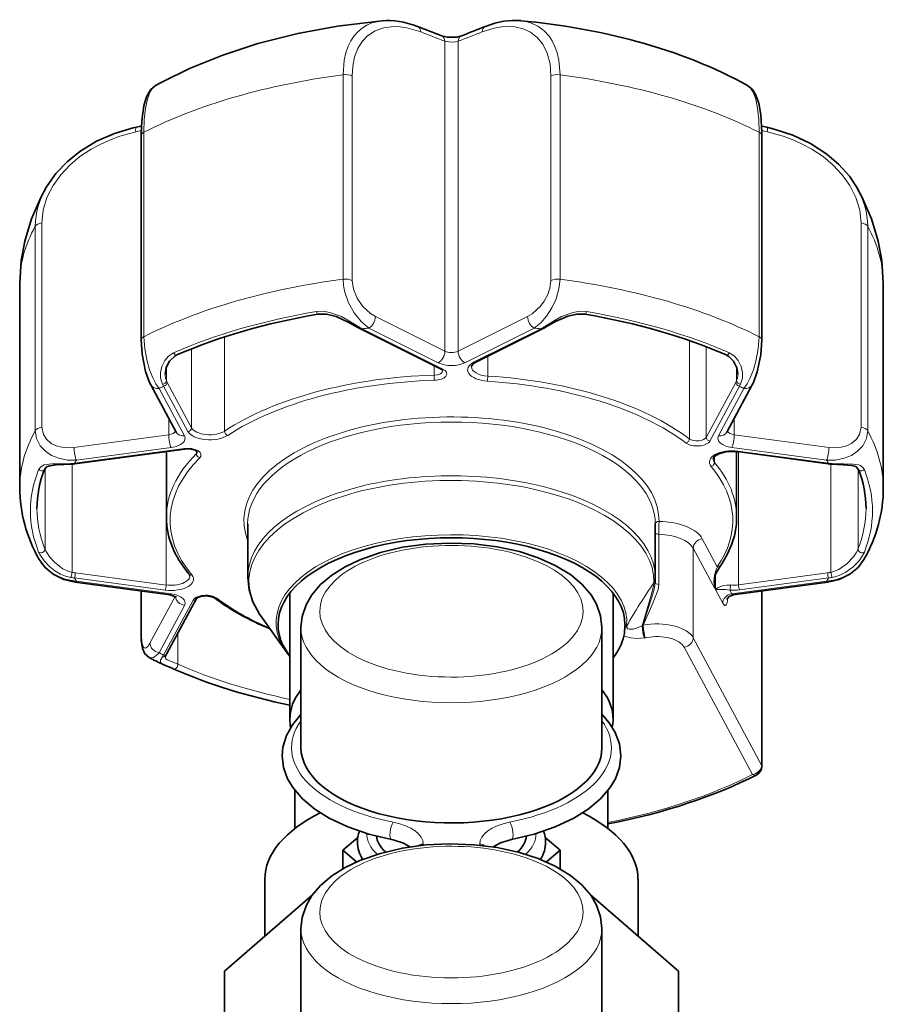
# Model space of a CAD drawing. Extents: x 1412 to 2174, y 162 to 935.
# Tile 8 of 10: x 1745 to 1837, y 831 to 935. Entities that reach past the tile are written whole.
import ezdxf

# ---------------------------------------------------------------- set-up
doc = ezdxf.new("R2010")
doc.units = 0

msp = doc.modelspace()

# ---------------------------------------------------------------- linework, layer by layer
at = {"color": 7, "lineweight": 13, "ltscale": 0.41217}
for p, q in [((1790.03, 900.12), (1790.03, 933.09)), ((1791.44, 900.12), (1791.44, 933.09))]:
    msp.add_line(p, q, dxfattribs=at)
at = {"color": 7, "lineweight": 13, "ltscale": 0.271864}
for p, q in [((1779.2, 907.78), (1779.2, 929.53)), ((1802.27, 929.53), (1802.27, 907.78)), ((1746.49, 913.43), (1746.49, 891.68)), ((1834.98, 913.43), (1834.98, 891.68))]:
    msp.add_line(p, q, dxfattribs=at)
at = {"color": 7, "lineweight": 13, "ltscale": 0.271866}
for p, q in [((1780.16, 907.65), (1780.16, 929.4)), ((1801.31, 929.4), (1801.31, 907.65)), ((1758.02, 901.67), (1758.02, 923.42)), ((1823.45, 901.67), (1823.45, 923.42)), ((1747.19, 913.78), (1747.19, 892.03)), ((1834.27, 913.78), (1834.27, 892.03))]:
    msp.add_line(p, q, dxfattribs=at)
at = {"color": 7, "lineweight": 35, "ltscale": 0.006921}
for p, q in [((1757.22, 923.95), (1757.76, 924.07)), ((1823.71, 924.07), (1824.25, 923.95))]:
    msp.add_line(p, q, dxfattribs=at)
at = {"color": 7, "lineweight": 35, "ltscale": 0.271864}
for p, q in [((1757.74, 901.32), (1757.74, 923.06)), ((1823.73, 901.32), (1823.73, 923.06))]:
    msp.add_line(p, q, dxfattribs=at)
at = {"color": 7, "lineweight": 35, "ltscale": 0.271866}
for p, q in [((1744.83, 885.56), (1744.83, 907.31)), ((1836.64, 885.56), (1836.64, 907.31))]:
    msp.add_line(p, q, dxfattribs=at)
at = {"color": 7, "lineweight": 13, "ltscale": 0.103099}
for p, q in [((1782.65, 903.81), (1790.03, 900.12)), ((1791.44, 900.12), (1798.82, 903.81)), ((1781.94, 902.59), (1789.32, 898.9)), ((1792.15, 898.9), (1799.53, 902.59))]:
    msp.add_line(p, q, dxfattribs=at)
at = {"color": 7, "lineweight": 35, "ltscale": 0.119761}
msp.add_line((1781.07, 902.5), (1789.64, 898.21), dxfattribs=at)
at = {"color": 7, "lineweight": 13, "ltscale": 0.119764}
msp.add_line((1781.25, 902.51), (1789.82, 898.22), dxfattribs=at)
at = {"color": 7, "lineweight": 13, "ltscale": 0.09877}
msp.add_line((1800.22, 902.51), (1793.15, 898.98), dxfattribs=at)
at = {"color": 7, "lineweight": 35, "ltscale": 0.09877}
msp.add_line((1800.4, 902.5), (1793.33, 898.96), dxfattribs=at)
at = {"color": 7, "lineweight": 13, "ltscale": 0.125133}
msp.add_line((1766.62, 891.64), (1766.62, 901.65), dxfattribs=at)
at = {"color": 7, "lineweight": 13, "ltscale": 0.130515}
msp.add_line((1816.02, 890.81), (1816.02, 901.25), dxfattribs=at)
at = {"color": 7, "lineweight": 13, "ltscale": 0.10489}
msp.add_line((1763.1, 891.98), (1763.1, 900.37), dxfattribs=at)
at = {"color": 7, "lineweight": 13, "ltscale": 0.120421}
msp.add_line((1817.82, 890.96), (1817.82, 900.59), dxfattribs=at)
at = {"color": 7, "lineweight": 13, "ltscale": 0.02643}
msp.add_line((1794.59, 897.48), (1794.59, 899.6), dxfattribs=at)
at = {"color": 7, "lineweight": 13, "ltscale": 0.017972}
msp.add_line((1760.42, 896.99), (1760.42, 898.43), dxfattribs=at)
at = {"color": 7, "lineweight": 13, "ltscale": 0.012643}
msp.add_line((1788.89, 897.58), (1788.89, 898.59), dxfattribs=at)
at = {"color": 7, "lineweight": 13, "ltscale": 0.01817}
msp.add_line((1821.05, 896.99), (1821.05, 898.45), dxfattribs=at)
at = {"color": 7, "lineweight": 13, "ltscale": 0.002858}
for p, q in [((1760.01, 896.61), (1760.13, 896.41)), ((1821.46, 896.61), (1821.34, 896.41))]:
    msp.add_line(p, q, dxfattribs=at)
at = {"color": 7, "lineweight": 13, "ltscale": 0.002569}
for p, q in [((1760.42, 896.99), (1760.52, 896.81)), ((1821.05, 896.99), (1820.95, 896.81))]:
    msp.add_line(p, q, dxfattribs=at)
at = {"color": 7, "lineweight": 13, "ltscale": 0.068457}
for p, q in [((1763.1, 891.98), (1760.52, 896.81)), ((1762.72, 891.58), (1760.13, 896.41))]:
    msp.add_line(p, q, dxfattribs=at)
at = {"color": 7, "lineweight": 13, "ltscale": 0.083008}
for p, q in [((1817.82, 890.96), (1820.95, 896.81)), ((1763.27, 873.64), (1760.13, 867.79))]:
    msp.add_line(p, q, dxfattribs=at)
at = {"color": 7, "lineweight": 35, "ltscale": 0.071457}
for p, q in [((1758.77, 896.54), (1761.47, 891.51)), ((1822.7, 896.54), (1820, 891.51))]:
    msp.add_line(p, q, dxfattribs=at)
at = {"color": 7, "lineweight": 13, "ltscale": 0.071458}
for p, q in [((1759.65, 896.15), (1762.35, 891.11)), ((1821.82, 896.15), (1819.12, 891.11)), ((1759.65, 868.05), (1762.35, 873.09))]:
    msp.add_line(p, q, dxfattribs=at)
at = {"color": 7, "lineweight": 13, "ltscale": 0.083006}
msp.add_line((1818.2, 890.56), (1821.34, 896.41), dxfattribs=at)
at = {"color": 7, "lineweight": 13, "ltscale": 0.021832}
for p, q in [((1760.68, 891.24), (1760.68, 892.98)), ((1820.79, 891.24), (1820.79, 892.98))]:
    msp.add_line(p, q, dxfattribs=at)
at = {"color": 7, "lineweight": 13, "ltscale": 0.127093}
for p, q in [((1760.68, 891.24), (1750.6, 889.89)), ((1820.79, 891.24), (1830.87, 889.89))]:
    msp.add_line(p, q, dxfattribs=at)
at = {"color": 7, "lineweight": 13, "ltscale": 0.147635}
msp.add_line((1762.35, 889.77), (1750.64, 888.2), dxfattribs=at)
at = {"color": 7, "lineweight": 35, "ltscale": 0.147635}
msp.add_line((1762.4, 889.72), (1750.7, 888.15), dxfattribs=at)
at = {"color": 7, "lineweight": 13, "ltscale": 0.127094}
for p, q in [((1760.93, 889.89), (1750.86, 888.54)), ((1820.53, 889.89), (1830.61, 888.54)), ((1760.93, 874.31), (1750.86, 875.66)), ((1820.53, 874.31), (1830.61, 875.66))]:
    msp.add_line(p, q, dxfattribs=at)
at = {"color": 7, "lineweight": 13, "ltscale": 0.177472}
msp.add_line((1760.4, 875.25), (1760.4, 889.45), dxfattribs=at)
at = {"color": 7, "lineweight": 35, "ltscale": 0.087546}
msp.add_line((1760.42, 889.45), (1760.42, 882.45), dxfattribs=at)
at = {"color": 7, "lineweight": 13, "ltscale": 0.003908}
msp.add_line((1763.61, 889.21), (1763.61, 889.53), dxfattribs=at)
at = {"color": 7, "lineweight": 35, "ltscale": 0.087531}
msp.add_line((1821.05, 889.45), (1821.05, 882.45), dxfattribs=at)
at = {"color": 7, "lineweight": 35, "ltscale": 0.121757}
msp.add_line((1830.77, 888.15), (1821.12, 889.44), dxfattribs=at)
at = {"color": 7, "lineweight": 13, "ltscale": 0.121757}
for p, q in [((1830.82, 888.2), (1821.17, 889.49)), ((1750.64, 876), (1760.3, 874.71)), ((1750.75, 876.54), (1760.4, 875.25))]:
    msp.add_line(p, q, dxfattribs=at)
at = {"color": 7, "lineweight": 13, "ltscale": 0.176886}
msp.add_line((1821.24, 875.27), (1821.24, 889.42), dxfattribs=at)
at = {"color": 7, "lineweight": 13, "ltscale": 0.008218}
msp.add_line((1818.7, 888.29), (1818.7, 888.95), dxfattribs=at)
at = {"color": 7, "lineweight": 13, "ltscale": 0.107123}
for p, q in [((1747.52, 879.06), (1747.52, 887.63)), ((1833.95, 879.06), (1833.95, 887.63))]:
    msp.add_line(p, q, dxfattribs=at)
at = {"color": 7, "lineweight": 13, "ltscale": 0.143936}
for p, q in [((1750.4, 876.6), (1750.4, 888.12)), ((1831.07, 876.6), (1831.07, 888.12))]:
    msp.add_line(p, q, dxfattribs=at)
at = {"color": 7, "lineweight": 35, "ltscale": 0.071396}
msp.add_line((1769.07, 876.04), (1769.07, 881.75), dxfattribs=at)
at = {"color": 7, "lineweight": 35, "ltscale": 0.071399}
msp.add_line((1812.4, 876.04), (1812.4, 881.76), dxfattribs=at)
at = {"color": 7, "lineweight": 13, "ltscale": 0.066681}
msp.add_line((1812.77, 875.31), (1812.77, 880.65), dxfattribs=at)
at = {"color": 7, "lineweight": 13, "ltscale": 0.042121}
msp.add_line((1818.99, 877.19), (1817.4, 880.16), dxfattribs=at)
at = {"color": 7, "lineweight": 13, "ltscale": 0.060764}
msp.add_line((1818.73, 874.88), (1816.43, 879.17), dxfattribs=at)
at = {"color": 7, "lineweight": 13, "ltscale": 0.119078}
msp.add_line((1816.43, 879.17), (1816.43, 869.64), dxfattribs=at)
at = {"color": 7, "lineweight": 35, "ltscale": 0.005695}
msp.add_line((1812.4, 875.93), (1812.39, 875.48), dxfattribs=at)
at = {"color": 7, "lineweight": 35, "ltscale": 0.001395}
msp.add_line((1812.4, 876.04), (1812.4, 875.93), dxfattribs=at)
at = {"color": 7, "lineweight": 13, "ltscale": 0.016158}
msp.add_line((1818.73, 876.18), (1818.73, 874.88), dxfattribs=at)
at = {"color": 7, "lineweight": 13, "ltscale": 0.019247}
msp.add_line((1818.79, 874.77), (1818.79, 876.31), dxfattribs=at)
at = {"color": 7, "lineweight": 13, "ltscale": 0.119551}
for p, q in [((1821.24, 875.27), (1830.72, 876.54)), ((1821.35, 874.73), (1830.82, 876))]:
    msp.add_line(p, q, dxfattribs=at)
at = {"color": 7, "lineweight": 35, "ltscale": 0.127094}
for p, q in [((1760.8, 874.19), (1750.72, 875.54)), ((1820.67, 874.19), (1830.74, 875.54))]:
    msp.add_line(p, q, dxfattribs=at)
at = {"color": 7, "lineweight": 35, "ltscale": 0.059825}
msp.add_line((1757.74, 869.81), (1757.74, 874.6), dxfattribs=at)
at = {"color": 7, "lineweight": 13, "ltscale": 0.058162}
msp.add_line((1757.77, 869.94), (1757.77, 874.6), dxfattribs=at)
at = {"color": 7, "lineweight": 13, "ltscale": 0.020548}
msp.add_line((1819.57, 873.32), (1818.79, 874.77), dxfattribs=at)
at = {"color": 7, "lineweight": 13, "ltscale": 0.005605}
msp.add_line((1820.53, 874.31), (1820.32, 874.71), dxfattribs=at)
at = {"color": 7, "lineweight": 13, "ltscale": 0.231366}
msp.add_line((1823.7, 856.09), (1823.7, 874.6), dxfattribs=at)
at = {"color": 7, "lineweight": 35, "ltscale": 0.233031}
msp.add_line((1823.73, 855.96), (1823.73, 874.6), dxfattribs=at)
at = {"color": 7, "lineweight": 13, "ltscale": 0.07081}
msp.add_line((1758.68, 869.05), (1761.36, 874.04), dxfattribs=at)
at = {"color": 7, "lineweight": 35, "ltscale": 0.083008}
msp.add_line((1763.62, 873.8), (1760.48, 867.95), dxfattribs=at)
at = {"color": 7, "lineweight": 35, "ltscale": 0.009194}
msp.add_line((1761.5, 873.95), (1760.8, 874.19), dxfattribs=at)
at = {"color": 7, "lineweight": 35, "ltscale": 0.032268}
msp.add_line((1773.55, 871.83), (1773.55, 874.41), dxfattribs=at)
at = {"color": 7, "lineweight": 35, "ltscale": 0.03226}
msp.add_line((1807.92, 871.83), (1807.92, 874.41), dxfattribs=at)
at = {"color": 7, "lineweight": 35, "ltscale": 0.058983}
msp.add_line((1773.16, 868.17), (1770.43, 872.02), dxfattribs=at)
at = {"color": 7, "lineweight": 35, "ltscale": 0.135756}
msp.add_line((1773.55, 860.97), (1773.55, 871.83), dxfattribs=at)
at = {"color": 7, "lineweight": 35, "ltscale": 0.135757}
msp.add_line((1807.92, 860.97), (1807.92, 871.83), dxfattribs=at)
at = {"color": 7, "lineweight": 35, "ltscale": 0.159824}
for p, q in [((1774.73, 870.72), (1774.73, 857.94)), ((1806.73, 870.72), (1806.73, 857.94)), ((1774.73, 838.72), (1774.73, 825.94)), ((1806.73, 838.72), (1806.73, 825.94))]:
    msp.add_line(p, q, dxfattribs=at)
at = {"color": 7, "lineweight": 35, "ltscale": 0.004602}
msp.add_line((1809.13, 870.34), (1809.16, 870.7), dxfattribs=at)
at = {"color": 7, "lineweight": 13, "ltscale": 0.000558}
msp.add_line((1810.99, 870.91), (1811.04, 870.91), dxfattribs=at)
at = {"color": 7, "lineweight": 13, "ltscale": 0.000761}
msp.add_line((1811.1, 870.92), (1811.04, 870.91), dxfattribs=at)
at = {"color": 7, "lineweight": 13, "ltscale": 0.00084}
msp.add_line((1811.12, 870.99), (1811.06, 871.01), dxfattribs=at)
at = {"color": 7, "lineweight": 13, "ltscale": 0.041196}
msp.add_line((1761.65, 866.83), (1761.65, 870.12), dxfattribs=at)
at = {"color": 7, "lineweight": 13, "ltscale": 0.00339}
msp.add_line((1811.52, 869.66), (1811.25, 869.6), dxfattribs=at)
at = {"color": 7, "lineweight": 13, "ltscale": 0.000263}
msp.add_line((1811.25, 869.6), (1811.27, 869.62), dxfattribs=at)
at = {"color": 7, "lineweight": 13, "ltscale": 0.000314}
msp.add_line((1811.25, 869.6), (1811.27, 869.62), dxfattribs=at)
at = {"color": 7, "lineweight": 13, "ltscale": 8.9e-05}
msp.add_line((1811.27, 869.62), (1811.27, 869.62), dxfattribs=at)
at = {"color": 7, "lineweight": 13, "ltscale": 0.192226}
for p, q in [((1816.43, 869.64), (1823.7, 856.09)), ((1815.47, 868.65), (1822.73, 855.09))]:
    msp.add_line(p, q, dxfattribs=at)
at = {"color": 7, "lineweight": 13, "ltscale": 0.002598}
msp.add_line((1760.01, 867.62), (1760.13, 867.79), dxfattribs=at)
at = {"color": 7, "lineweight": 35, "ltscale": 0.002624}
msp.add_line((1760.48, 867.95), (1760.38, 867.77), dxfattribs=at)
at = {"color": 7, "lineweight": 35, "ltscale": 0.050337}
msp.add_line((1774.09, 853.39), (1774.09, 849.36), dxfattribs=at)
at = {"color": 7, "lineweight": 35, "ltscale": 0.050339}
msp.add_line((1807.37, 853.39), (1807.37, 849.36), dxfattribs=at)
at = {"color": 7, "lineweight": 35, "ltscale": 0.026234}
for p, q in [((1780.77, 848.41), (1779.19, 847.04)), ((1802.28, 847.04), (1800.69, 848.41))]:
    msp.add_line(p, q, dxfattribs=at)
at = {"color": 7, "lineweight": 13, "ltscale": 0.001483}
msp.add_line((1787.73, 847.69), (1787.73, 847.57), dxfattribs=at)
at = {"color": 7, "lineweight": 13, "ltscale": 0.001482}
msp.add_line((1793.73, 847.69), (1793.73, 847.57), dxfattribs=at)
at = {"color": 7, "lineweight": 35, "ltscale": 0.023853}
msp.add_line((1779.19, 847.04), (1780.63, 845.79), dxfattribs=at)
at = {"color": 7, "lineweight": 35, "ltscale": 0.024721}
for p, q in [((1779.19, 845.06), (1779.19, 847.04)), ((1802.28, 845.06), (1802.28, 847.04))]:
    msp.add_line(p, q, dxfattribs=at)
at = {"color": 7, "lineweight": 35, "ltscale": 0.02386}
msp.add_line((1800.84, 845.79), (1802.28, 847.04), dxfattribs=at)
at = {"color": 7, "lineweight": 35, "ltscale": 0.075745}
msp.add_line((1770.9, 843.96), (1770.9, 837.9), dxfattribs=at)
at = {"color": 7, "lineweight": 35, "ltscale": 0.075735}
msp.add_line((1810.57, 843.96), (1810.57, 837.9), dxfattribs=at)
at = {"color": 7, "lineweight": 35, "ltscale": 0.154639}
msp.add_line((1766.6, 834.18), (1775.96, 842.28), dxfattribs=at)
at = {"color": 7, "lineweight": 35, "ltscale": 0.154903}
msp.add_line((1805.5, 842.29), (1814.87, 834.18), dxfattribs=at)
at = {"color": 7, "lineweight": 35, "ltscale": 0.112706}
msp.add_line((1766.6, 825.17), (1766.6, 834.18), dxfattribs=at)
at = {"color": 7, "lineweight": 35, "ltscale": 0.112708}
msp.add_line((1814.87, 825.17), (1814.87, 834.18), dxfattribs=at)
at = {"color": 7, "lineweight": 35}
for points in [[(1783.38, 935.28), (1778.63, 934.7), (1774.39, 933.91), (1770.16, 932.84), (1766.43, 931.63), (1762.87, 930.19), (1760, 928.79), (1759.27, 928.39)], [(1789.69, 933.67), (1790.28, 933.53), (1791.29, 933.54), (1791.78, 933.67)], [(1759.27, 928.39), (1758.72, 927.92), (1758.31, 927.2), (1758.01, 926.21), (1757.8, 924.68), (1757.74, 923.06)], [(1822.2, 928.39), (1822.72, 927.96), (1823.09, 927.35), (1823.39, 926.52), (1823.62, 925.26), (1823.73, 923.41), (1823.73, 923.06)], [(1747.67, 917.6), (1748.67, 919.03), (1749.86, 920.28), (1751.21, 921.37), (1753.01, 922.45), (1754.92, 923.29), (1756.89, 923.88), (1757.22, 923.95)], [(1833.79, 917.6), (1833.04, 918.73), (1831.91, 919.99), (1830.65, 921.08), (1828.89, 922.22), (1827.01, 923.11), (1825.05, 923.76), (1824.25, 923.95)], [(1744.83, 907.31), (1744.99, 909.77), (1745.36, 911.84), (1746.08, 914.21), (1747.07, 916.49), (1747.67, 917.6)], [(1836.64, 907.31), (1836.48, 909.77), (1836.11, 911.84), (1835.39, 914.21), (1834.4, 916.49), (1833.79, 917.6)], [(1776.54, 904.05), (1777.43, 904.06), (1778.46, 903.81), (1779.76, 903.23), (1780.79, 902.65)], [(1804.93, 904.05), (1804.09, 904.07), (1803.1, 903.84), (1801.87, 903.31), (1800.67, 902.65)], [(1757.74, 901.32), (1757.84, 899.81), (1758.22, 897.97), (1758.64, 896.79), (1758.77, 896.54)], [(1823.73, 901.32), (1823.61, 899.74), (1823.24, 897.94), (1822.83, 896.8), (1822.7, 896.54)], [(1760.29, 897.68), (1760.41, 898.39), (1760.77, 899.08), (1761.31, 899.6), (1761.54, 899.72)], [(1792.85, 898.47), (1792.89, 898.61), (1793.08, 898.81), (1793.33, 898.96)], [(1821.18, 897.68), (1821.07, 898.36), (1820.7, 899.08), (1820.21, 899.56), (1819.92, 899.72)], [(1763.71, 889.42), (1763.48, 889.59), (1762.91, 889.73), (1762.4, 889.72)], [(1818.55, 888.68), (1818.57, 888.78), (1818.72, 888.97), (1819.14, 889.22), (1819.91, 889.43), (1820.97, 889.46), (1821.12, 889.44)], [(1750.33, 888.11), (1748.73, 888.03), (1748.02, 887.94), (1747.68, 887.82), (1747.49, 887.59)], [(1833.97, 887.59), (1833.73, 887.85), (1833.31, 887.97), (1832.38, 888.05), (1831.14, 888.11)], [(1797.97, 878.8), (1795.6, 879.32), (1793.1, 879.63), (1790.55, 879.72), (1788, 879.6), (1785.52, 879.26), (1783.17, 878.7), (1781, 877.94), (1779.42, 877.19), (1778.02, 876.31), (1776.82, 875.29), (1775.9, 874.21), (1775.28, 873.13), (1774.86, 871.89), (1774.73, 870.72)], [(1806.73, 870.72), (1806.59, 871.97), (1806.16, 873.21), (1805.57, 874.21), (1804.59, 875.34), (1803.38, 876.36), (1801.77, 877.34), (1799.96, 878.15), (1797.97, 878.8)], [(1746.9, 877.95), (1747.52, 877.12), (1748.38, 876.4), (1749.51, 875.84), (1750.72, 875.54)], [(1834.57, 877.95), (1833.95, 877.12), (1833.09, 876.4), (1831.96, 875.84), (1830.74, 875.54)], [(1769.07, 876.04), (1769.21, 874.74), (1769.61, 873.48), (1770.34, 872.16), (1770.43, 872.02)], [(1765.54, 873.88), (1765.26, 874.01), (1764.67, 874.11), (1764.05, 874.04), (1763.73, 873.9), (1763.63, 873.82), (1763.62, 873.8)], [(1820.67, 874.19), (1820.23, 874.01), (1820.01, 873.72)], [(1758.6, 867.54), (1758.15, 867.93), (1757.89, 868.5), (1757.75, 869.36), (1757.74, 869.81)], [(1760.14, 866.77), (1761.1, 866.36), (1761.22, 866.31)], [(1774.73, 861.49), (1773.83, 860.39), (1773.19, 859.23), (1772.81, 857.99), (1772.73, 857.07)], [(1808.73, 857.07), (1808.58, 858.35), (1808.12, 859.58), (1807.49, 860.6), (1806.74, 861.49)], [(1772.73, 857.07), (1772.88, 855.84), (1773.3, 854.65), (1773.89, 853.66), (1774.9, 852.49), (1776.19, 851.41), (1777.73, 850.45), (1779.72, 849.51), (1781.95, 848.75), (1784.36, 848.17)], [(1808.73, 857.07), (1808.59, 855.84), (1808.16, 854.65), (1807.58, 853.66), (1806.57, 852.49), (1805.28, 851.41), (1803.74, 850.45), (1801.75, 849.51), (1799.52, 848.75), (1797.11, 848.17)], [(1797.97, 846.8), (1795.6, 847.32), (1793.1, 847.63), (1790.55, 847.72), (1788, 847.6), (1785.52, 847.26), (1783.17, 846.7), (1781, 845.94), (1779.42, 845.19), (1778.02, 844.31), (1776.82, 843.29), (1775.9, 842.21), (1775.28, 841.13), (1774.86, 839.89), (1774.73, 838.72)], [(1786.32, 847.39), (1785.64, 847.78), (1784.52, 848.14), (1784.36, 848.17)], [(1797.11, 848.17), (1795.95, 847.84), (1795.23, 847.45), (1795.15, 847.39)], [(1806.73, 838.72), (1806.59, 839.97), (1806.16, 841.21), (1805.57, 842.21), (1804.59, 843.34), (1803.38, 844.36), (1801.77, 845.34), (1799.96, 846.15), (1797.97, 846.8)]]:
    msp.add_lwpolyline(points, dxfattribs=at)
at = {"color": 7, "lineweight": 13}
for points in [[(1779.2, 929.53), (1779.33, 931.1), (1779.51, 931.86), (1779.75, 932.56), (1780.05, 933.14), (1780.4, 933.67), (1780.79, 934.11), (1781.23, 934.49), (1781.72, 934.8), (1782.25, 935.04), (1783.38, 935.28)], [(1780.16, 929.4), (1780.23, 930.46), (1780.43, 931.43), (1780.77, 932.32), (1781.23, 933.07), (1781.81, 933.68), (1782.63, 934.22), (1783.55, 934.54), (1784.57, 934.66), (1785.27, 934.63), (1785.99, 934.53), (1787.46, 934.09)], [(1794.01, 934.09), (1795.26, 934.48), (1796.09, 934.62), (1796.79, 934.66), (1797.48, 934.62), (1798.35, 934.42), (1799.14, 934.06), (1799.85, 933.51), (1800.44, 932.79), (1800.91, 931.82), (1801.21, 930.68), (1801.31, 929.4)], [(1798.09, 935.28), (1798.68, 935.19), (1799.23, 935.03), (1799.93, 934.7), (1800.55, 934.23), (1801.1, 933.64), (1801.43, 933.13), (1801.72, 932.55), (1801.96, 931.85), (1802.14, 931.1), (1802.27, 929.53)], [(1791.44, 933.09), (1791.2, 933.04), (1790.73, 933), (1790.17, 933.06), (1790.03, 933.09)], [(1758.02, 923.42), (1758.06, 924.76), (1758.19, 925.96), (1758.4, 926.93), (1758.68, 927.69), (1758.95, 928.12), (1759.27, 928.39)], [(1823.45, 923.42), (1823.4, 924.76), (1823.28, 925.96), (1823.07, 926.93), (1822.79, 927.69), (1822.52, 928.12), (1822.2, 928.39)], [(1757.17, 923.46), (1755.47, 922.99), (1754.36, 922.58), (1753.38, 922.13), (1752.43, 921.62), (1751.24, 920.83), (1750.16, 919.92), (1749.19, 918.89), (1748.39, 917.76), (1747.73, 916.46), (1747.33, 915.12), (1747.19, 913.78)], [(1824.3, 923.46), (1826, 922.99), (1827.11, 922.58), (1828.09, 922.13), (1829.04, 921.62), (1830.23, 920.83), (1831.31, 919.92), (1832.28, 918.89), (1833.08, 917.76), (1833.73, 916.46), (1834.14, 915.12), (1834.27, 913.78)], [(1781.94, 902.59), (1781.12, 903.27), (1780.39, 904.19), (1779.79, 905.28), (1779.36, 906.52), (1779.24, 907.16), (1779.2, 907.78)], [(1782.65, 903.81), (1782.12, 904.13), (1781.32, 904.87), (1780.7, 905.76), (1780.3, 906.72), (1780.16, 907.65)], [(1801.31, 907.65), (1801.2, 906.82), (1800.96, 906.14), (1800.58, 905.44), (1800.19, 904.92), (1799.3, 904.09), (1798.82, 903.81)], [(1802.27, 907.78), (1802.16, 906.75), (1801.86, 905.71), (1801.41, 904.72), (1800.85, 903.86), (1800.22, 903.14), (1799.53, 902.59)], [(1780.99, 902.66), (1779.73, 903.43), (1779.03, 903.8), (1777.92, 904.22), (1777.16, 904.37), (1776.38, 904.34)], [(1800.48, 902.66), (1801.74, 903.43), (1802.44, 903.8), (1803.55, 904.22), (1804.31, 904.37), (1805.09, 904.34)], [(1759.65, 896.15), (1759.3, 896.66), (1758.98, 897.29), (1758.64, 898.15), (1758.37, 899.08), (1758.12, 900.39), (1758.02, 901.67)], [(1821.82, 896.15), (1822.17, 896.66), (1822.49, 897.29), (1822.83, 898.15), (1823.1, 899.08), (1823.35, 900.39), (1823.45, 901.67)], [(1761.19, 899.95), (1760.66, 899.61), (1760.25, 899.13), (1759.95, 898.51), (1759.8, 897.87), (1759.81, 897.24), (1760.01, 896.61)], [(1820.27, 899.95), (1820.81, 899.61), (1821.22, 899.13), (1821.52, 898.51), (1821.67, 897.87), (1821.66, 897.24), (1821.46, 896.61)], [(1746.49, 891.68), (1746.63, 890.83), (1747.02, 890.06), (1747.56, 889.49), (1748.22, 889.04), (1748.98, 888.74), (1749.9, 888.55), (1750.86, 888.54)], [(1747.19, 892.03), (1747.35, 891.27), (1747.67, 890.76), (1748.19, 890.32), (1748.72, 890.06), (1749.31, 889.9), (1749.94, 889.85), (1750.6, 889.89)], [(1834.98, 891.68), (1834.84, 890.83), (1834.45, 890.06), (1833.91, 889.49), (1833.25, 889.04), (1832.49, 888.74), (1831.57, 888.55), (1830.61, 888.54)], [(1834.27, 892.03), (1834.12, 891.27), (1833.8, 890.76), (1833.27, 890.32), (1832.75, 890.06), (1832.16, 889.9), (1831.53, 889.85), (1830.87, 889.89)], [(1746.84, 887.52), (1747.07, 887.84), (1747.43, 888.02), (1747.67, 888.08), (1748.23, 888.13), (1749.19, 888.15), (1750.27, 888.17)], [(1831.2, 888.17), (1832.39, 888.15), (1833.43, 888.12), (1833.99, 888.04), (1834.23, 887.95), (1834.51, 887.73), (1834.63, 887.52)], [(1750.4, 876.6), (1749.89, 876.76), (1749.4, 876.99), (1748.55, 877.63), (1748.02, 878.23), (1747.63, 878.82), (1747.52, 879.06)], [(1833.95, 879.06), (1833.75, 878.67), (1833.46, 878.24), (1832.77, 877.49), (1831.9, 876.9), (1831.07, 876.6)], [(1750.27, 876.06), (1749.7, 876.2), (1749.17, 876.42), (1748.58, 876.76), (1748.05, 877.18), (1747.42, 877.83), (1746.97, 878.5), (1746.84, 878.75)], [(1746.9, 877.95), (1747.19, 877.51), (1747.55, 877.1), (1748.03, 876.69), (1748.57, 876.34), (1749.68, 875.88), (1750.86, 875.66)], [(1830.61, 875.66), (1831.56, 875.81), (1832.47, 876.13), (1833.31, 876.6), (1834.02, 877.21), (1834.57, 877.95)], [(1834.63, 878.75), (1834.4, 878.32), (1834.06, 877.84), (1833.42, 877.18), (1832.65, 876.61), (1831.95, 876.27), (1831.2, 876.06)], [(1818.69, 876.28), (1818.62, 875.59), (1818.73, 874.88)], [(1810.99, 870.91), (1811.95, 874.18), (1812.2, 875.14), (1812.26, 875.42), (1812.27, 875.51)], [(1812.39, 875.48), (1812.32, 874.99), (1812.2, 874.51), (1811.64, 872.74), (1811.06, 871.01)], [(1812.77, 875.31), (1812.69, 874.78), (1812.54, 874.32), (1812.03, 873.07), (1811.12, 870.99)], [(1818.79, 874.77), (1819.1, 875), (1819.65, 875.2), (1820, 875.25), (1820.39, 875.25)], [(1818.79, 874.77), (1819.19, 874.77), (1819.84, 874.76), (1820.32, 874.71)], [(1809.36, 870.92), (1809.37, 870.73), (1809.49, 870.59), (1809.65, 870.54), (1810.05, 870.56), (1810.37, 870.65), (1810.99, 870.91)], [(1811.27, 869.62), (1811.26, 869.73), (1811.15, 870.09), (1811.04, 870.91)], [(1811.27, 869.62), (1811.28, 869.75), (1811.2, 870.12), (1811.1, 870.92)], [(1758.68, 869.05), (1758.49, 868.74), (1758.29, 868.56), (1758.2, 868.53), (1758.06, 868.58), (1757.97, 868.69), (1757.82, 869.18), (1757.77, 869.94)], [(1809.06, 869.82), (1809.8, 869.62), (1810.4, 869.57), (1811.26, 869.62)], [(1759.65, 868.05), (1759.35, 867.74), (1759.06, 867.55), (1758.78, 867.49), (1758.6, 867.54)], [(1760.14, 866.77), (1759.85, 866.96), (1759.79, 867.07), (1759.81, 867.27), (1760.01, 867.62)], [(1761.65, 866.83), (1760.78, 867.18), (1760.5, 867.3), (1760.35, 867.41), (1760.29, 867.57)]]:
    msp.add_lwpolyline(points, dxfattribs=at)
at = {"color": 7, "lineweight": 35}
for centre, radius, start, end in [((1711.51, 737.24), 211.42, 68.2983, 69.0478), ((1869.96, 737.23), 211.42, 110.9522, 111.7017), ((1783.14, 906.63), 4.63, 239.5053, 243.4041), ((1798.33, 906.63), 4.63, 296.5959, 300.4947), ((1789.47, 897.79), 0.455, 37.0666, 67.8652), ((1749.92, 893.92), 5.83, 273.982, 277.6425), ((1831.55, 893.92), 5.83, 262.3575, 266.018), ((1823.63, 874.38), 5.21, 145.8308, 157.7088), ((1762.58, 876.18), 0.34, 5.2992, 44.0888), ((1820.82, 875.58), 2.15, 158.8256, 180.8956), ((1804.56, 871.06), 4.62, 355.5796, 0.0023), ((1804.75, 870.66), 4.4, 349.0771, 355.826), ((1779.67, 907.87), 45.51, 242.4149, 244.5834), ((1760.92, 867.39), 0.655, 145.1277, 163.9485), ((1779.89, 872.94), 8.25, 215.308, 219.7894), ((1822.73, 855.96), 1, 296.9238, 0.056), ((1784.08, 847.89), 3.35, 159.5497, 179.8424), ((1797.39, 847.89), 3.35, 0.1576, 20.4493)]:
    msp.add_arc(centre, radius, start, end, dxfattribs=at)
at = {"color": 7, "lineweight": 13}
for centre, radius, start, end in [((1780.87, 902.83), 0.197, 245.8829, 305.2444), ((1783.34, 906.32), 4.35, 237.2264, 241.2181), ((1798.12, 906.32), 4.35, 298.7815, 302.7731), ((1800.59, 902.83), 0.197, 234.7556, 294.1171), ((1761.91, 897.64), 1.62, 178.6771, 203.5426), ((1819.56, 897.64), 1.62, 336.4574, 1.3229), ((1750.01, 894), 5.83, 272.5443, 276.2619), ((1750.35, 888.19), 0.0831, 193.455, 253.9972), ((1831.46, 894), 5.83, 263.7381, 267.4557), ((1831.12, 888.19), 0.0831, 286.0025, 346.5451), ((1847.43, 880.49), 34.66, 177.4882, 179.7467), ((1828.55, 873.53), 10.23, 159.0002, 164.3584), ((1819.07, 877.51), 0.323, 256.5866, 322.0371), ((1751.29, 881.87), 5.91, 260.0467, 263.7451), ((1751.49, 882.06), 5.57, 258.7658, 262.3647), ((1818.68, 876.43), 0.147, 273.4691, 330.5722), ((1829.98, 882.06), 5.57, 277.6352, 281.2342), ((1830.18, 881.87), 5.91, 276.2549, 279.9533), ((1869.58, 836.13), 69.54, 145.508, 149.9884), ((1822.03, 875.56), 3.37, 180.1358, 191.5522), ((1808.64, 871.41), 0.879, 306.5865, 325.7454), ((1811.33, 870.91), 0.287, 160.7494, 179.9998), ((1811.23, 870.92), 0.127, 147.0072, 178.7236), ((1760.09, 867.96), 0.349, 257.2378, 325.9009)]:
    msp.add_arc(centre, radius, start, end, dxfattribs=at)
at = {"color": 7, "lineweight": 35}
for centre, major_axis, ratio, start_param, end_param in [((1790.79, 916.93), (9.5, -17.74), 0.505633, 2.612865, 2.931047), ((1790.64, 916.84), (-9.53, -17.84), 0.504535, 3.351123, 3.668475), ((1790.08, 911.52), (44.32, 0.49), 0.543619, 1.087705, 1.382932), ((1783.67, 905.13), (52.2, 5.62), 0.574846, 0.680786, 0.971859), ((1790.63, 883.3), (44.03, 0.06), 0.497904, 1.895767, 2.291706), ((1790.84, 883.3), (44.03, -0.06), 0.497904, 0.849886, 1.245825), ((1793.66, 883.41), (47, 0.04), 0.477528, 2.952575, 3.141174), ((1787.81, 883.41), (47, -0.04), 0.477531, 0.000419, 0.189019), ((1781, 885.88), (36.16, 0.53), 0.633183, 3.132423, 3.472065), ((1800.47, 885.88), (36.17, -0.53), 0.633151, 5.95274, 6.292364), ((1789.99, 882.58), (29.57, 0.18), 0.516477, 3.138501, 3.544688), ((1791.93, 882.54), (29.12, -0.13), 0.520361, 5.939214, 6.285433), ((1790.73, 871.06), (18.44, 0), 0.5, 0.000039, 3.141632), ((1791.32, 882.65), (30.89, 0.31), 0.503972, 3.720026, 4.008577), ((1790.73, 871.06), (18.44, 0), 0.5, 3.141632, 3.513108), ((1790.73, 870.84), (-18.44, 0), 0.5, 2.770059, 3.030994), ((1790.86, 883.32), (44.95, 0.08), 0.502195, 3.991382, 4.316115), ((1790.73, 860.97), (17.18, 0), 0.5, 2.768646, 3.141632), ((1790.73, 860.97), (17.18, 0), 0.5, 0.000039, 0.373137), ((1790.73, 860.97), (17.18, 0), 0.5, 3.141632, 3.242165), ((1790.73, 860.97), (17.18, 0), 0.5, 6.182529, 6.283224), ((1790.73, 857.94), (-16, 0), 0.5, 0.000039, 1.070796), ((1790.73, 857.94), (-16, 0), 0.5, 1.070796, 3.141632), ((1790.35, 871.6), (46.17, -0.24), 0.505722, 5.092711, 5.506264), ((1790.73, 843.96), (-19.83, 0), 0.5, 5.493114, 6.283146), ((1790.73, 843.96), (-19.83, 0), 0.5, 3.141554, 3.931669), ((1790.73, 848.77), (8, 0), 0.5, 3.200137, 3.640691), ((1790.73, 848.77), (8, 0), 0.5, 5.783932, 6.224643), ((1788.57, 847.99), (7.83, 0.14), 0.644769, 3.130011, 3.504757), ((1792.89, 847.99), (7.85, -0.14), 0.644224, 5.920839, 6.29494)]:
    msp.add_ellipse(centre, major_axis=major_axis, ratio=ratio, start_param=start_param, end_param=end_param, dxfattribs=at)
at = {"color": 7, "lineweight": 13}
for centre, major_axis, ratio, start_param, end_param in [((1786.76, 933.74), (-0.358, -0.934), 0.657189, 2.193233, 3.141593), ((1794.71, 933.74), (0.358, -0.934), 0.657189, 3.141591, 4.089952), ((1807.53, 667.04), (133.33, -266.66), 0.612372, 2.54, 2.552212), ((1789.32, 932.74), (-0.37, -0.929), 0.651772, 2.201795, 3.14159), ((1773.94, 667.04), (133.33, 266.66), 0.612372, 0.58938, 0.601592), ((1792.15, 932.74), (0.37, -0.929), 0.651773, 3.141592, 4.08139), ((1790.73, 907.31), (45.9, 0), 0.5, 1.824798, 2.363992), ((1779.45, 929.05), (1, 0), 0.5, 0.785398, 1.824795), ((1802.02, 929.05), (-1, 0), 0.5, 4.458388, 5.497787), ((1790.73, 907.31), (45.9, 0), 0.5, 0.7776, 1.316796), ((1757.43, 922.98), (0.215, -0.977), 0.175529, 3.141593, 4.157025), ((1824.04, 922.98), (-0.215, -0.977), 0.175529, 2.12616, 3.141592), ((1784.59, 670.11), (262.78, 140.82), 0.836516, 1.242722, 1.244706), ((1758.74, 923.07), (1, 0), 0.5, 2.363995, 3.143543), ((1822.73, 923.07), (1, 0), 0.5, 6.281235, 7.060783), ((1796.88, 670.11), (262.78, -140.82), 0.836516, 1.896886, 1.898871), ((1757.77, 914.73), (10.98, 3.33), 0.774332, 2.448334, 2.91092), ((1823.7, 914.73), (10.98, -3.33), 0.774329, 0.230665, 0.693277), ((1790.73, 907.31), (45.9, 0), 0.5, 2.871995, 3.141593), ((1747.45, 913.29), (-1, 0), 0.5, 4.974188, 6.013587), ((1834.02, 913.29), (-1, 0), 0.5, 3.411191, 4.45059), ((1790.73, 907.31), (45.9, 0), 0.5, 6.283185, 6.552783), ((1790.73, 885.56), (45.9, 0), 0.5, 1.824797, 2.363993), ((1779.45, 907.3), (1, 0), 0.5, 0.785398, 1.824797), ((1802.02, 907.3), (-1, 0), 0.5, 4.458388, 5.497787), ((1790.73, 885.56), (45.9, 0), 0.5, 0.7776, 1.316796), ((1790.73, 883.14), (-44.76, 0), 0.5, 5.038789, 5.433187), ((1776.47, 904.44), (0.067, -0.394), 0.277678, 4.940979, 6.283172), ((1804.99, 904.44), (-0.067, -0.394), 0.277678, 0.000013, 1.342207), ((1790.73, 883.14), (44.76, 0), 0.5, 0.849998, 1.244397), ((1781.94, 903.45), (0.447, 0.894), 0.612372, 3.826312, 5.397108), ((1799.53, 903.45), (-0.447, 0.894), 0.612372, 0.886077, 2.456873), ((1781.25, 902.86), (-0.179, -0.358), 0.612372, 0.000047, 0.684719), ((1790.73, 882.1), (41.9, 0), 0.5, 1.782168, 1.799128), ((1790.73, 882.1), (41.9, 0), 0.5, 1.342465, 1.359425), ((1800.22, 902.86), (-0.179, 0.358), 0.612372, 2.456873, 3.141546), ((1758.74, 901.32), (1, 0), 0.5, 2.363993, 3.143542), ((1822.73, 901.32), (1, 0), 0.5, 6.281236, 7.060785), ((1761.38, 900.09), (0.161, -0.366), 0.571563, 4.833148, 6.283185), ((1789.32, 899.76), (0.447, 0.894), 0.612372, 3.826312, 5.397108), ((1790.73, 900.47), (1, 0), 0.5, 3.926991, 5.497787), ((1792.15, 899.76), (-0.447, 0.894), 0.612373, 0.886077, 2.456873), ((1820.09, 900.09), (-0.161, -0.366), 0.571563, 0.00001, 1.450038), ((1790.73, 899.6), (2, 0), 0.5, 3.926991, 5.497787), ((1794.85, 898.13), (2.4, 0), 0.5, 2.356194, 4.584712), ((1793.15, 899.32), (-0.179, 0.358), 0.612372, 2.456873, 3.141584), ((1788.83, 898.08), (1, 0), 0.5, 4.773274, 6.260294), ((1788.83, 897.73), (1.4, 0), 0.5, 4.773274, 7.068583), ((1789.82, 898.57), (-0.179, -0.358), 0.612372, 0.000008, 0.684719), ((1794.85, 898.47), (2, 0), 0.5, 3.141564, 4.584712), ((1760.04, 896.94), (0.361, 0.172), 0.798431, 4.286646, 5.90172), ((1760.13, 896.76), (0.353, 0.189), 0.836516, 4.29096, 5.861758), ((1790.73, 882.45), (30.31, 0), 0.5, 1.631681, 2.490317), ((1790.73, 882.1), (29.91, 0), 0.5, 1.631681, 2.490317), ((1788.91, 897.38), (-0.012, 0.4), 0.052695, 1.046394, 2.61719), ((1794.54, 897.28), (-0.026, -0.399), 0.110271, 0.527145, 2.097941), ((1790.73, 882.1), (29.91, 0), 0.5, 0.584484, 1.44312), ((1790.73, 882.45), (30.31, 0), 0.5, 0.584484, 1.44312), ((1821.34, 896.76), (0.353, -0.189), 0.836516, 3.563022, 5.133818), ((1821.43, 896.94), (0.361, -0.172), 0.798431, 3.523056, 5.138129), ((1759.65, 897.02), (0.881, 0.472), 0.836516, 3.141597, 4.290959), ((1790.73, 882.1), (41.9, 0), 0.5, 2.389663, 2.406622), ((1790.73, 882.1), (41.9, 0), 0.5, 0.734971, 0.75193), ((1821.82, 897.02), (0.881, -0.472), 0.836516, 5.133818, 6.283206), ((1790.73, 882.1), (22.07, 0), 0.5, 6.275219, 9.615818), ((1790.73, 881.75), (21.67, 0), 0.5, 0.000063, 3.141625), ((1790.73, 885.56), (45.9, 0), 0.5, 2.871995, 3.141593), ((1747.45, 891.54), (-1, 0), 0.5, 4.974189, 6.013587), ((1760.42, 891.72), (1, 0), 0.5, 4.974188, 6.105577), ((1762.35, 891.98), (0.881, 0.472), 0.836516, 3.141572, 4.29096), ((1762.72, 891.93), (0.353, 0.189), 0.836516, 4.29096, 5.861756), ((1765.03, 891.9), (2.4, 0), 0.5, 3.403392, 5.63191), ((1765.03, 892.24), (2, 0), 0.5, 3.403392, 5.63191), ((1766.94, 891.51), (-0.219, 0.334), 0.68876, 0.80977, 2.380566), ((1819.12, 891.98), (0.881, -0.472), 0.836516, 5.133818, 6.283206), ((1821.05, 891.72), (1, 0), 0.5, 3.319198, 4.45059), ((1834.02, 891.54), (-1, 0), 0.5, 3.411191, 4.450589), ((1790.73, 885.56), (45.9, 0), 0.5, 6.283185, 6.552783), ((1760.93, 890.75), (0.133, -0.991), 0.224144, 4.17365, 5.744446), ((1760.42, 890.85), (2, 0), 0.5, 4.974188, 6.544985), ((1815.68, 890.7), (-0.241, -0.319), 0.722263, 0.80805, 2.378847), ((1816.85, 890.74), (1.4, 0), 0.5, 3.726076, 6.021386), ((1816.85, 891.09), (1, 0), 0.5, 3.726076, 6.021386), ((1818.2, 890.91), (0.353, -0.189), 0.836516, 3.563022, 5.133818), ((1821.05, 890.85), (2, 0), 0.5, 2.879793, 4.45059), ((1820.53, 890.75), (0.133, 0.991), 0.224144, 3.680332, 5.251128), ((1750.86, 889.4), (0.133, -0.991), 0.224144, 4.17365, 5.744446), ((1762.71, 889.09), (1.4, 0), 0.5, 5.820471, 8.115781), ((1762.35, 890.11), (-0.053, 0.396), 0.224144, 2.602854, 3.141546), ((1762.71, 889.44), (1, 0), 0.5, 5.820471, 6.260635), ((1820.55, 888.33), (2.4, 0), 0.5, 1.308997, 3.537514), ((1821.17, 889.84), (0.053, 0.396), 0.224144, 3.141593, 3.680332), ((1830.61, 889.4), (0.133, 0.991), 0.224144, 3.680332, 5.251128), ((1790.73, 882.1), (41.9, 0), 0.5, 2.829366, 2.846325), ((1790.73, 882.1), (29.91, 0), 0.5, 2.678879, 3.537515), ((1790.73, 882.45), (30.31, 0), 0.5, 2.678879, 3.141639), ((1763.97, 889.12), (0.283, -0.282), 0.774958, 3.799746, 5.370542), ((1818.33, 888.22), (-0.307, -0.257), 0.799031, 0.981884, 2.552681), ((1820.55, 888.68), (2, 0), 0.5, 3.141634, 3.537515), ((1790.73, 882.45), (30.31, 0), 0.5, 0.000001, 0.395922), ((1790.73, 882.1), (41.9, 0), 0.5, 0.295268, 0.312227), ((1790.73, 883.14), (44.76, 0), 0.5, 2.944393, 3.338792), ((1747.12, 887.74), (0.371, -0.148), 0.849241, 4.244736, 6.283175), ((1750.64, 888.54), (-0.053, 0.396), 0.224144, 2.602854, 3.141592), ((1790.73, 875.61), (21.53, 0), 0.5, 6.274162, 9.764624), ((1790.73, 876.04), (-21.67, 0), 0.5, 4.212389, 6.283225), ((1790.73, 882.1), (29.91, 0), 0.5, 5.948835, 6.679107), ((1830.82, 888.54), (0.053, 0.396), 0.224144, 3.141639, 3.680332), ((1834.35, 887.74), (0.371, 0.148), 0.849241, 3.141603, 5.180042), ((1790.73, 883.14), (44.76, 0), 0.5, 6.085986, 6.480385), ((1790.73, 876.04), (21.67, 0), 0.5, 0.000022, 1.070796), ((1790.73, 883.38), (44.07, 0), 0.5, 3.141593, 3.338792), ((1790.73, 883.38), (44.07, 0), 0.5, 6.085986, 6.283185), ((1812.8, 881.67), (0.4, -0.006), 0.865998, 1.584593, 3.0969), ((1812.57, 879.52), (5, 0), 0.5, 0.261799, 1.524905), ((1790.73, 871.28), (-18.64, 0), 0.5, 3.102989, 6.623029), ((1790.73, 872.46), (-14, 0), 0.5, 4.212389, 10.495574), ((1812.79, 880.85), (0.4, 0), 0.5, 3.400647, 4.66318), ((1812.57, 878.65), (4, 0), 0.5, 0.261799, 1.521588), ((1817.4, 879.3), (-0.881, -0.472), 0.836516, 4.29096, 5.861756), ((1747.12, 879.02), (0.371, 0.148), 0.849241, 3.590426, 5.95603), ((1834.35, 879.02), (0.371, -0.148), 0.849241, 3.468748, 5.834352), ((1750.3, 876.41), (-0.078, -0.392), 0.187641, 0.507406, 2.12248), ((1750.64, 876.35), (-0.053, -0.396), 0.224144, 0.538739, 2.109535), ((1790.73, 882.1), (41.9, 0), 0.5, 3.43686, 3.45382), ((1750.86, 876.53), (-0.133, -0.991), 0.224144, 0.000047, 0.538739), ((1760.92, 875.87), (2.4, 0), 0.5, 4.450589, 6.679107), ((1760.92, 876.22), (2, 0), 0.5, 4.45059, 6.283226), ((1763.13, 876.68), (0.307, 0.257), 0.799031, 3.141729, 4.123477), ((1811.4, 875.95), (1, -0.018), 0.86599, 5.775215, 6.298813), ((1790.73, 882.1), (41.9, 0), 0.5, 5.970958, 5.987918), ((1830.61, 876.53), (0.133, -0.991), 0.224144, 5.744447, 6.283188), ((1830.82, 876.35), (0.053, -0.396), 0.224144, 4.17365, 5.744446), ((1831.17, 876.41), (0.078, -0.392), 0.187641, 4.160706, 5.77578), ((1760.3, 875.06), (-0.053, -0.396), 0.224144, 0.538739, 2.109535), ((1812.79, 875.51), (0.4, 0), 0.5, 3.181701, 4.66318), ((1820.32, 875.06), (-0.034, -0.399), 0.144788, 0.529758, 2.100555), ((1820.72, 875.89), (-2.4, 0), 0.5, 1.40282, 1.832596), ((1820.72, 876.24), (-2, 0), 0.5, 1.40282, 1.832596), ((1821.35, 875.08), (0.053, -0.396), 0.224144, 4.17365, 5.744446), ((1760.93, 875.18), (-0.133, -0.991), 0.224144, 0, 0.538739), ((1760.42, 873.35), (2, 0), 0.5, 6.021386, 7.592182), ((1762.35, 873.96), (-0.881, 0.472), 0.836516, 0.488027, 1.992225), ((1764.62, 873.46), (1.4, 0), 0.5, 0.584484, 2.879793), ((1763.27, 873.99), (-0.353, 0.189), 0.836516, 1.992225, 3.141613), ((1765.79, 874.19), (0.241, 0.319), 0.722263, 3.141588, 3.949643), ((1790.73, 882.1), (29.91, 0), 0.5, 3.726076, 4.008121), ((1820.53, 873.45), (-0.881, -0.472), 0.836516, 4.29096, 5.861756), ((1819.57, 875.05), (0.27, -1.98), 0.224144, 5.744446, 7.170437), ((1820.53, 875.18), (0.133, -0.991), 0.224144, 5.744446, 6.283139), ((1790.73, 870.72), (-16, 0), 0.5, 0.000039, 3.141632), ((1811.26, 870.49), (0.134, -0.991), 0.226631, 4.242996, 5.744093), ((1812.57, 869.12), (-4, 0), 0.5, 3.403392, 5.083739), ((1758.74, 869.81), (1, 0), 0.5, 2.879793, 3.139643), ((1790.73, 870.84), (-20.67, 0), 0.5, 3.021501, 3.022963), ((1811.26, 870.49), (0.973, -0.232), 0.859939, 4.914579, 4.926392), ((1812.57, 868.26), (-3, 0), 0.5, 3.403392, 5.071254), ((1815.47, 869.51), (-0.881, -0.472), 0.836516, 1.149367, 2.720164), ((1759.65, 868.92), (-0.881, 0.472), 0.836516, 0.421429, 1.992225), ((1790.73, 882.1), (41.9, 0), 0.5, 3.876563, 3.893523), ((1760.13, 868.14), (-0.353, 0.189), 0.836516, 1.992225, 3.141589), ((1761.38, 866.68), (-0.161, -0.366), 0.571563, 6.283175, 8.509211), ((1790.73, 883.38), (44.07, 0), 0.5, 3.991591, 4.311907), ((1790.73, 857.94), (-17, 0), 0.5, 5.938663, 7.481813), ((1790.73, 857.94), (-17, 0), 0.5, 1.942965, 3.486115), ((1822.73, 855.96), (-0.881, -0.472), 0.836516, 1.149367, 2.720164), ((1822.73, 855.96), (1, 0), 0.5, 0.00195, 0.261799), ((1790.73, 870.84), (-44.9, 0), 0.5, 1.950429, 2.363993), ((1822.73, 855.96), (-0.453, 0.892), 0.617129, 2.45302, 3.141584), ((1784.55, 849.15), (-0.192, -0.981), 0.314918, 3.696429, 6.283185), ((1782.73, 847.69), (-5, 0), 0.5, 3.141593, 4.340221), ((1798.73, 847.69), (-5, 0), 0.5, 5.084558, 6.283185), ((1796.92, 849.15), (0.192, -0.981), 0.314918, 6.283185, 8.869941), ((1790.73, 840.46), (-14, 0), 0.5, 4.212389, 10.495574), ((1790.73, 848.77), (-9, 0), 0.5, 6.272896, 6.784249), ((1790.73, 848.77), (-9, 0), 0.5, 2.640543, 3.151882), ((1787.73, 846.82), (-1, 0), 0.866025, 4.712389, 5.386114), ((1793.73, 846.82), (1, 0), 0.866025, 0.897291, 1.570796), ((1790.73, 838.72), (-16, 0), 0.5, 0.000039, 3.141632)]:
    msp.add_ellipse(centre, major_axis=major_axis, ratio=ratio, start_param=start_param, end_param=end_param, dxfattribs=at)

doc.saveas('drawing.dxf')
